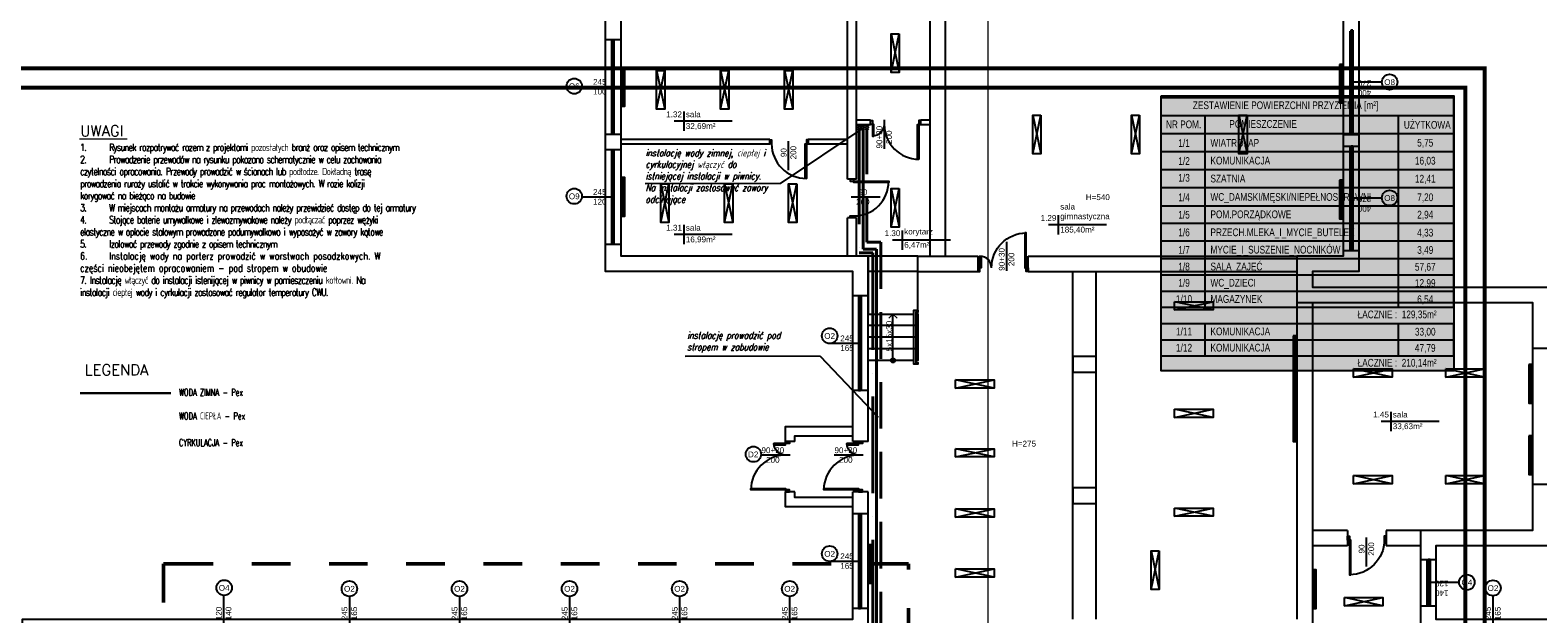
# Model space of a CAD drawing. Header units: millimetres. Extents: x 3698380 to 4312681, y 939872 to 1104488.
# Tile 17 of 93: x 3848815 to 3887852, y 1054070 to 1069180. Entities that reach past the tile are written whole.
import ezdxf
from ezdxf.enums import TextEntityAlignment as Align
from ezdxf.lldxf.tags import DXFTag

# ---------------------------------------------------------------- set-up
doc = ezdxf.new("R2010")
doc.units = ezdxf.units.MM
doc.header["$LTSCALE"] = 10
doc.set_wipeout_variables(frame=1)
for name, pattern in [('1', [2, 1, -1]), ('ACAD_ISO03W100', [30, 12, -18]), ('H2OCW', [0]), ('H2OCYR', [181.05, 120.7, -60.35]), ('H2OHW', [371.354, 250.4, -60.35, 0.254, -60.35])]:
    doc.linetypes.add(name, pattern=pattern)
for name, color, linetype in [('253.Legenda_wodkan$0$6224-P-DG02$0$P-ANNO-TEXT-POL', 137, 'Continuous'), ('__INST_opisy', 3, 'Continuous'), ('_wytyczne ele', 6, 'Continuous'), ('A_opis', 6, 'Continuous'), ('A_sc_istn', 252, 'Continuous'), ('A_wymiary', 1, 'Continuous'), ('SAN_Piony H2O na rzucie', 8, 'Continuous')]:
    doc.layers.add(name, color=color, linetype=linetype)
for name, color, linetype, lineweight in [('253.Legenda_wodkan$0$_S_opis', 7, 'Continuous', 18), ('HVAC_opis_woda', 4, 'Continuous', 13), ('HVAC_W_zimna', 5, 'Continuous', 30), ('HVAC_woda_ciepla', 1, 'DASHED', 30), ('HVAC_zakres_opracowania', 1, '1', 50), ('SAN_Przewody ciepłej wody H2O na rozwinięciu', 1, 'Continuous', 40), ('SAN_Przewody ciepłej wody H2O na rzucie', 1, 'Continuous', 40), ('SAN_Przewody zimnej wody H2O na rozwinięciu', 5, 'Continuous', 40), ('SAN_Przewody zimnej wody H2O na rzucie', 5, 'Continuous', 40), ('SAN_Źródła wody H2O na rozwinięciu', 7, 'Continuous', 13), ('SAN_Źródła wody H2O na rzucie', 7, 'Continuous', 13)]:
    doc.layers.add(name, color=color, linetype=linetype, lineweight=lineweight)
doc.layers.add('SAN_Przewody cyrkulacji H2O na rozwinięciu', color=7, linetype='Continuous', lineweight=40, true_color=0x800080)
doc.layers.add('SAN_Przewody cyrkulacji H2O na rzucie', color=7, linetype='Continuous', lineweight=40, true_color=0x800080)
doc.styles.add('253.Legenda_wodkan$0$simplex', font='simplex.shx')
doc.styles.add('OPIS1', font='ROMANS.SHX', dxfattribs={"width": 0.8})
doc.styles.add('ROMANS', font='romans.shx', dxfattribs={"width": 0.8, "oblique": 15})
doc.styles.get("Standard").update_dxf_attribs({"font": 'arial.ttf'})
doc.styles.add('Strzałki', font='ic-isocp.shx', dxfattribs={"width": 0.8})
tags = doc.linetypes.add('DASHED', pattern=[19.05, 12.7, -6.35]).pattern_tags.tags
tags[6:7] = [DXFTag(74, 4), DXFTag(75, 0), DXFTag(340, '0'), DXFTag(46, 1.0), DXFTag(50, 0.0), DXFTag(44, 0.0), DXFTag(45, 0.0)]
tags[4:5] = [DXFTag(74, 4), DXFTag(75, 0), DXFTag(340, '0'), DXFTag(46, 1.0), DXFTag(50, 0.0), DXFTag(44, 0.0), DXFTag(45, 0.0)]
doc.linetypes.add('TRACKS', pattern='A,0.15,[130,ltypeshp.shx,S=0.25,R=0,X=0,Y=0],0.15', length=0.3)
doc.linetypes.add('ZIGZAG', pattern='A,0.0001,-0.2,[131,ltypeshp.shx,S=0.2,R=0,X=-0.2,Y=0],-0.4,[131,ltypeshp.shx,S=0.2,R=180,X=0.2,Y=0],-0.2', length=0.8001)

# ---------------------------------------------------------------- blocks, each defined once
blk = doc.blocks.new('*U338')
at = {"color": 252}
blk.add_lwpolyline([(75, 0), (0, 0)], dxfattribs=at)
for tag, p in [('S', (30, 5)), ('H', (30, -20))]:
    blk.add_attdef(tag, text='', height=15, dxfattribs=at).set_placement(p, align=Align.CENTER)
blk = doc.blocks.new('*U259')
at = {"color": 252}
blk.add_lwpolyline([(75, 0), (0, 0)], dxfattribs=at)
for tag, p in [('H', (30, 20)), ('S', (30, -5))]:
    blk.add_attdef(tag, text='', height=15, rotation=180, dxfattribs=at).set_placement(p, align=Align.CENTER)
blk = doc.blocks.new('*U462')
at = {"color": 252}
for p, q in [((-95, 20), (-100, 20)), ((-100, 15), (-97.5, 15)), ((-97.5, 15), (-97.5, 17.5)), ((-97.5, 17.5), (-95, 17.5)), ((-92.5, 17.5), (-97.5, 17.5)), ((-97.5, 17.5), (-97.5, 12.5)), ((-97.5, 12.5), (-92.5, 12.5)), ((-95, 17.5), (-95, 20)), ((140, 20), (-95, 20)), ((-92.5, 12.5), (-92.5, 17.5)), ((137.5, 17.5), (-92.5, 17.5)), ((-92.5, 15), (137.5, 15)), ((-92.5, 12.5), (137.5, 12.5)), ((-92.5, 12.5), (137.5, 12.5)), ((142.5, 17.5), (137.5, 17.5)), ((137.5, 17.5), (137.5, 12.5)), ((137.5, 12.5), (142.5, 12.5)), ((145, 20), (140, 20)), ((140, 20), (140, 17.5)), ((140, 17.5), (142.5, 17.5)), ((142.5, 17.5), (142.5, 15)), ((142.5, 12.5), (142.5, 17.5)), ((142.5, 15), (145, 15))]:
    blk.add_line(p, q, dxfattribs=at)
for points in [[(-100, 20), (-100, 15), (-97.5, 15)], [(145, 20), (145, 15), (142.5, 15)]]:
    blk.add_lwpolyline(points, dxfattribs=at)
blk = doc.blocks.new('*U465')
at = {"color": 252}
for p, q in [((-107.5, 20), (-112.5, 20)), ((-112.5, 15), (-110, 15)), ((-110, 15), (-110, 17.5)), ((-110, 17.5), (-107.5, 17.5)), ((-105, 17.5), (-110, 17.5)), ((-110, 17.5), (-110, 12.5)), ((-110, 12.5), (-105, 12.5)), ((-107.5, 17.5), (-107.5, 20)), ((152.5, 20), (-107.5, 20)), ((-105, 12.5), (-105, 17.5)), ((150, 17.5), (-105, 17.5)), ((-105, 15), (150, 15)), ((-105, 12.5), (150, 12.5)), ((-105, 12.5), (150, 12.5)), ((155, 17.5), (150, 17.5)), ((150, 17.5), (150, 12.5)), ((150, 12.5), (155, 12.5)), ((157.5, 20), (152.5, 20)), ((152.5, 20), (152.5, 17.5)), ((152.5, 17.5), (155, 17.5)), ((155, 17.5), (155, 15)), ((155, 12.5), (155, 17.5)), ((155, 15), (157.5, 15))]:
    blk.add_line(p, q, dxfattribs=at)
for points in [[(-112.5, 20), (-112.5, 15), (-110, 15)], [(157.5, 20), (157.5, 15), (155, 15)]]:
    blk.add_lwpolyline(points, dxfattribs=at)
blk = doc.blocks.new('*U200')
for points in [[(-60, 114), (-60, -14), (90, -14), (90, 114)], [(90, 114), (210, 114), (210, -14), (90, -14)]]:
    blk.add_lwpolyline(points, close=True)
blk.add_wipeout([(80, 114), (85, 114), (85, 109), (215, 109), (215, 114), (220, 114), (220, 104), (80, 104)])
blk.add_lwpolyline([(80, 114), (85, 114), (85, 109), (215, 109), (215, 114), (220, 114), (220, 104), (80, 104)], close=True)
blk = doc.blocks.new('*U197')
h = blk.add_hatch(color=256)
h.dxf.hatch_style = 1
h.paths.add_polyline_path([(5.6, 0, 1), (-5.6, 0, 1)])
at = {"linetype": 'ACAD_ISO03W100', "lineweight": 15}
for q in [(-109, 10.6), (-109, -10.6)]:
    blk.add_line((-119.6, 0), q, dxfattribs=at)
blk.add_line((-5.6, 0), (-119.6, 0))
at = {"ltscale": 100}
blk.add_circle((0, 0), 5.61, dxfattribs=at)
blk.add_attdef('OPIS_SCHODÓW', text='', height=15, rotation=180).set_placement((-63.1, -10), align=Align.MIDDLE_CENTER)
blk = doc.blocks.new('*U196')
blk.add_arc((0, 0), 900, 0, 90)
blk.add_wipeout([(0, 900), (35, 900), (35, 0), (0, 0)])
blk.add_wipeout([(0, 900), (35, 900), (35, 0), (0, 0)])
blk.add_wipeout([(0, 900), (35, 900), (35, 0), (0, 0)])
for points in [[(35, 900), (35, 0), (0, 0), (0, 900)], [(-50, -100), (0, -100), (0, 0), (-50, 0)]]:
    blk.add_lwpolyline(points, close=True)
blk = doc.blocks.new('*U192')
blk.add_arc((0, 0), 300, 0, 90)
blk.add_wipeout([(0, 300), (35, 300), (35, 0), (0, 0)])
blk.add_wipeout([(0, 300), (35, 300), (35, 0), (0, 0)])
blk.add_wipeout([(0, 300), (35, 300), (35, 0), (0, 0)])
for points in [[(-50, -100), (0, -100), (0, 0), (-50, 0)], [(35, 300), (35, 0), (0, 0), (0, 300)]]:
    blk.add_lwpolyline(points, close=True)
blk = doc.blocks.new('*U460')
at = {"color": 252}
for p, q in [((-32.5, 20), (-37.5, 20)), ((-37.5, 15), (-35, 15)), ((-35, 15), (-35, 17.5)), ((-35, 17.5), (-32.5, 17.5)), ((-30, 17.5), (-35, 17.5)), ((-35, 17.5), (-35, 12.5)), ((-35, 12.5), (-30, 12.5)), ((-32.5, 17.5), (-32.5, 20)), ((77.5, 20), (-32.5, 20)), ((-30, 12.5), (-30, 17.5)), ((75, 17.5), (-30, 17.5)), ((-30, 15), (75, 15)), ((-30, 12.5), (75, 12.5)), ((-30, 12.5), (75, 12.5)), ((80, 17.5), (75, 17.5)), ((75, 17.5), (75, 12.5)), ((75, 12.5), (80, 12.5)), ((82.5, 20), (77.5, 20)), ((77.5, 20), (77.5, 17.5)), ((77.5, 17.5), (80, 17.5)), ((80, 17.5), (80, 15)), ((80, 12.5), (80, 17.5)), ((80, 15), (82.5, 15))]:
    blk.add_line(p, q, dxfattribs=at)
for points in [[(-37.5, 20), (-37.5, 15), (-35, 15)], [(82.5, 20), (82.5, 15), (80, 15)]]:
    blk.add_lwpolyline(points, dxfattribs=at)
blk = doc.blocks.new('*U469')
at = {"color": 252}
for points in [[(35, 900), (35, 0), (0, 0), (0, 900)], [(-50, -100), (0, -100), (0, 0), (-50, 0)], [(950, 0), (950, -100), (900, -100), (900, 0)]]:
    blk.add_lwpolyline(points, close=True, dxfattribs=at)
blk.add_arc((0, 0), 900, 0, 90, dxfattribs=at)
blk = doc.blocks.new('d')
at = {"layer": 'A_sc_istn', "color": 252}
for points in [[(3744014.74, 798327.02), (3744014.74, 802727.02), (3737614.74, 802727.02), (3737614.74, 821527.02), (3744414.74, 821527.02)], [(3745714.74, 821527.02), (3757114.74, 821527.02), (3757114.74, 802727.02), (3755914.74, 802727.02), (3755914.74, 802327.02), (3762014.74, 802327.02), (3762014.74, 795627.02), (3759114.74, 795627.02), (3759114.74, 793727.02), (3776514.74, 793727.02), (3776514.74, 786472.02)], [(3744414.74, 798327.02), (3744414.74, 803127.02), (3738014.74, 803127.02), (3738014.74, 821127.02), (3744414.74, 821127.02)], [(3745714.74, 821127.02), (3756714.74, 821127.02), (3756714.74, 803127.02), (3755514.74, 803127.02), (3755514.74, 801927.02), (3761614.74, 801927.02), (3761614.74, 796027.02), (3758714.74, 796027.02), (3758714.74, 793327.02), (3776114.74, 793327.02), (3776114.74, 786472.02)], [(3746014.74, 803127.02), (3746014.74, 818675.46)], [(3746414.74, 803127.02), (3746414.74, 818675.46)], [(3743874.74, 805117.27), (3743874.74, 812635.4)], [(3744114.74, 805117.27), (3744114.74, 812635.4)], [(3745007.45, 808877.71), (3745219.58, 807877.71)], [(3745007.45, 807877.71), (3745219.58, 808877.71)], [(3737614.74, 808737.02), (3738014.74, 808737.02)], [(3738934.39, 807928.56), (3739146.53, 806928.56)], [(3738934.39, 806928.56), (3739146.53, 807928.56)], [(3740590.59, 807928.56), (3740802.72, 806928.56)], [(3740590.59, 806928.56), (3740802.72, 807928.56)], [(3742246.78, 807928.56), (3742458.92, 806928.56)], [(3742246.78, 806928.56), (3742458.92, 807928.56)], [(3740891.72, 806620.36), (3739391.72, 806620.36)], [(3739641.72, 806870.36), (3739641.72, 806370.36)], [(3744114.74, 806656.16), (3744477.54, 806656.16)], [(3744114.74, 806536.16), (3744477.54, 806536.16)], [(3745777.54, 806656.16), (3746014.74, 806656.16)], [(3745777.54, 806536.16), (3746014.74, 806536.16)], [(3748674.26, 806772.57), (3748886.39, 805772.57)], [(3748674.26, 805772.57), (3748886.39, 806772.57)], [(3751230.46, 806772.57), (3751442.59, 805772.57)], [(3751230.46, 805772.57), (3751442.59, 806772.57)], [(3754013.41, 806772.57), (3754225.54, 805772.57)], [(3754013.41, 805772.57), (3754225.54, 806772.57)], [(3737614.74, 806287.02), (3738014.74, 806287.02)], [(3741862.78, 806147.02), (3738014.74, 806147.02)], [(3741862.78, 806147.02), (3741862.78, 806027.02)], [(3743874.74, 806147.02), (3742862.78, 806147.02)], [(3742862.78, 806147.02), (3742862.78, 806027.02)], [(3756714.74, 806277.02), (3757114.74, 806277.02)], [(3737614.74, 805887.02), (3738014.74, 805887.02)], [(3741862.78, 806027.02), (3738014.74, 806027.02)], [(3743874.74, 806027.02), (3742862.78, 806027.02)], [(3756714.74, 805977.02), (3757114.74, 805977.02)], [(3739040.46, 804999.39), (3739252.59, 803999.39)], [(3739040.46, 803999.39), (3739252.59, 804999.39)], [(3740696.66, 804999.39), (3740908.79, 803999.39)], [(3740696.66, 803999.39), (3740908.79, 804999.39)], [(3742352.85, 804999.39), (3742564.98, 803999.39)], [(3742352.85, 803999.39), (3742564.98, 804999.39)], [(3744114.74, 805117.27), (3743874.74, 805117.27)], [(3745007.45, 804877.71), (3745219.58, 803877.71)], [(3745007.45, 803877.71), (3745219.58, 804877.71)], [(3749336.31, 804188.11), (3749336.31, 803688.11)], [(3739641.72, 803935.21), (3739641.72, 803435.21)], [(3743874.74, 803127.02), (3743874.74, 804117.27)], [(3744114.74, 804117.27), (3743874.74, 804117.27)], [(3744114.74, 803127.02), (3744114.74, 804117.27)], [(3750586.31, 803938.11), (3749086.31, 803938.11)], [(3737614.74, 803437.02), (3738014.74, 803437.02)], [(3740891.72, 803685.21), (3739391.72, 803685.21)], [(3746546.34, 803543.23), (3745046.34, 803543.23)], [(3745694.74, 803127.02), (3747257.79, 803127.02)], [(3748557.79, 803127.02), (3755514.74, 803127.02)], [(3756714.74, 803277.02), (3757114.74, 803277.02)], [(3745694.74, 802727.02), (3747257.79, 802727.02)], [(3748557.79, 802727.02), (3755514.74, 802727.02)], [(3749714.74, 793727.02), (3749714.74, 802727.02)], [(3750314.74, 793727.02), (3750314.74, 802727.02)], [(3744414.74, 802097.57), (3744014.74, 802097.57)], [(3752348.8, 801732.99), (3753348.8, 801945.12)], [(3753348.8, 801732.99), (3752348.8, 801945.12)], [(3755514.74, 801927.02), (3755514.74, 793727.02)], [(3755914.74, 801927.02), (3755914.74, 793327.02)], [(3761614.74, 800742.02), (3762014.74, 800742.02)], [(3746676.94, 799712.15), (3747676.94, 799924.28)], [(3747676.94, 799712.15), (3746676.94, 799924.28)], [(3756980.74, 799996.82), (3757980.74, 800208.95)], [(3757980.74, 799996.82), (3756980.74, 800208.95)], [(3759368.7, 799996.82), (3760368.7, 800208.95)], [(3760368.7, 799996.82), (3759368.7, 800208.95)], [(3744414.74, 799647.57), (3744014.74, 799647.57)], [(3752348.8, 798950.03), (3753348.8, 799162.17)], [(3753348.8, 798950.03), (3752348.8, 799162.17)], [(3757946.54, 799098.67), (3757946.54, 798598.67)], [(3742274.74, 798327.02), (3742274.74, 798717.02), (3744014.74, 798717.02)], [(3759196.54, 798848.67), (3757696.54, 798848.67)], [(3742514.74, 798327.02), (3742274.74, 798327.02)], [(3742514.74, 798327.02), (3742514.74, 798477.02), (3744014.74, 798477.02)], [(3744414.74, 798327.02), (3744014.74, 798327.02)], [(3746676.94, 797929.19), (3747676.94, 798141.33)], [(3747676.94, 797929.19), (3746676.94, 798141.33)], [(3756980.74, 797232.39), (3757980.74, 797444.53)], [(3757980.74, 797232.39), (3756980.74, 797444.53)], [(3759368.7, 797232.39), (3760368.7, 797444.53)], [(3760368.7, 797232.39), (3759368.7, 797444.53)], [(3761614.81, 797222.02), (3762014.81, 797222.02)], [(3722514.74, 788607.02), (3722514.74, 793727.02), (3744014.74, 793727.02), (3744014.74, 797027.02)], [(3722914.74, 788607.02), (3722914.74, 793327.02), (3744414.74, 793327.02), (3744414.74, 797027.02)], [(3744014.74, 796637.02), (3742274.74, 796637.02), (3742274.74, 797027.02)], [(3742514.74, 797027.02), (3742274.74, 797027.02)], [(3744014.74, 796877.02), (3742514.74, 796877.02), (3742514.74, 797027.02)], [(3744414.74, 797027.02), (3744014.74, 797027.02)], [(3744414.74, 796457.57), (3744014.74, 796457.57)], [(3746676.94, 796373), (3747676.94, 796585.13)], [(3747676.94, 796373), (3746676.94, 796585.13)], [(3752348.8, 796393.84), (3753348.8, 796605.97)], [(3753348.8, 796393.84), (3752348.8, 796605.97)], [(3756825.7, 796027.02), (3755914.74, 796027.02)], [(3756825.7, 796027.02), (3756825.7, 795627.02)], [(3758714.74, 796027.02), (3757825.7, 796027.02)], [(3757825.7, 796027.02), (3757825.7, 795627.02)], [(3756825.7, 795627.02), (3755914.74, 795627.02)], [(3758714.74, 795627.02), (3757825.7, 795627.02)], [(3751739.49, 795495.75), (3751951.62, 794495.75)], [(3751739.49, 794495.75), (3751951.62, 795495.75)], [(3758714.74, 795277.02), (3759114.74, 795277.02)], [(3746676.94, 794816.8), (3747676.94, 795028.93)], [(3747676.94, 794816.8), (3746676.94, 795028.93)], [(3756743, 794078.29), (3757743, 794290.42)], [(3757743, 794078.29), (3756743, 794290.42)], [(3758714.74, 794077.02), (3759114.74, 794077.02)], [(3744414.74, 794007.57), (3744014.74, 794007.57)]]:
    blk.add_lwpolyline(points, dxfattribs=at)
for points in [[(3745219.58, 808877.71), (3745219.58, 807877.71), (3745007.45, 807877.71), (3745007.45, 808877.71)], [(3756614.74, 808091.16), (3756614.74, 807091.16), (3756714.74, 807091.16), (3756714.74, 808091.16)], [(3738014.74, 808012.02), (3738014.74, 807012.02), (3738114.74, 807012.02), (3738114.74, 808012.02)], [(3739146.53, 807928.56), (3739146.53, 806928.56), (3738934.39, 806928.56), (3738934.39, 807928.56)], [(3740802.72, 807928.56), (3740802.72, 806928.56), (3740590.59, 806928.56), (3740590.59, 807928.56)], [(3742458.92, 807928.56), (3742458.92, 806928.56), (3742246.78, 806928.56), (3742246.78, 807928.56)], [(3748886.39, 806772.57), (3748886.39, 805772.57), (3748674.26, 805772.57), (3748674.26, 806772.57)], [(3751442.59, 806772.57), (3751442.59, 805772.57), (3751230.46, 805772.57), (3751230.46, 806772.57)], [(3754225.54, 806772.57), (3754225.54, 805772.57), (3754013.41, 805772.57), (3754013.41, 806772.57)], [(3738014.74, 805162.02), (3738014.74, 804162.02), (3738114.74, 804162.02), (3738114.74, 805162.02)], [(3739252.59, 804999.39), (3739252.59, 803999.39), (3739040.46, 803999.39), (3739040.46, 804999.39)], [(3740908.79, 804999.39), (3740908.79, 803999.39), (3740696.66, 803999.39), (3740696.66, 804999.39)], [(3742564.98, 804999.39), (3742564.98, 803999.39), (3742352.85, 803999.39), (3742352.85, 804999.39)], [(3756614.74, 805091.16), (3756614.74, 804091.16), (3756714.74, 804091.16), (3756714.74, 805091.16)], [(3745219.58, 804877.71), (3745219.58, 803877.71), (3745007.45, 803877.71), (3745007.45, 804877.71)], [(3752348.8, 801945.12), (3753348.8, 801945.12), (3753348.8, 801732.99), (3752348.8, 801732.99)], [(3755414.74, 801061.95), (3755414.74, 798327.21), (3755514.74, 798327.21), (3755514.74, 801061.95)], [(3749714.74, 800127.02), (3750314.74, 800127.02), (3750314.74, 800527.02), (3749714.74, 800527.02)], [(3761514.74, 800323.39), (3761514.74, 799323.39), (3761614.74, 799323.39), (3761614.74, 800323.39)], [(3746676.94, 799924.28), (3747676.94, 799924.28), (3747676.94, 799712.15), (3746676.94, 799712.15)], [(3756980.74, 800208.95), (3757980.74, 800208.95), (3757980.74, 799996.82), (3756980.74, 799996.82)], [(3759368.7, 800208.95), (3760368.7, 800208.95), (3760368.7, 799996.82), (3759368.7, 799996.82)], [(3752348.8, 799162.17), (3753348.8, 799162.17), (3753348.8, 798950.03), (3752348.8, 798950.03)], [(3761514.74, 798475.9), (3761514.74, 797475.9), (3761614.74, 797475.9), (3761614.74, 798475.9)], [(3746676.94, 798141.33), (3747676.94, 798141.33), (3747676.94, 797929.19), (3746676.94, 797929.19)], [(3756980.74, 797444.53), (3757980.74, 797444.53), (3757980.74, 797232.39), (3756980.74, 797232.39)], [(3759368.7, 797444.53), (3760368.7, 797444.53), (3760368.7, 797232.39), (3759368.7, 797232.39)], [(3749714.74, 796727.02), (3750314.74, 796727.02), (3750314.74, 797127.02), (3749714.74, 797127.02)], [(3746676.94, 796585.13), (3747676.94, 796585.13), (3747676.94, 796373), (3746676.94, 796373)], [(3752348.8, 796605.97), (3753348.8, 796605.97), (3753348.8, 796393.84), (3752348.8, 796393.84)], [(3744414.74, 795657.55), (3744414.74, 794657.55), (3744514.74, 794657.55), (3744514.74, 795657.55)], [(3751951.62, 795495.75), (3751951.62, 794495.75), (3751739.49, 794495.75), (3751739.49, 795495.75)], [(3746676.94, 795028.93), (3747676.94, 795028.93), (3747676.94, 794816.8), (3746676.94, 794816.8)], [(3755914.74, 795008.06), (3755914.74, 794008.06), (3756014.74, 794008.06), (3756014.74, 795008.06)], [(3756743, 794290.42), (3757743, 794290.42), (3757743, 794078.29), (3756743, 794078.29)]]:
    blk.add_lwpolyline(points, close=True, dxfattribs=at)
at = {"layer": 'A_sc_istn', "color": 252, "linetype": 'ZIGZAG', "ltscale": 20}
for points in [[(3756664.74, 808091.16), (3756664.74, 807091.16)], [(3756664.74, 805091.16), (3756664.74, 804091.16)], [(3755464.74, 801061.95), (3755464.74, 798327.21)]]:
    blk.add_lwpolyline(points, dxfattribs=at)
at = {"layer": 'A_sc_istn', "color": 252, "linetype": 'TRACKS', "ltscale": 20}
for points in [[(3738064.74, 808012.02), (3738064.74, 807012.02)], [(3738064.74, 805162.02), (3738064.74, 804162.02)], [(3761564.74, 800323.39), (3761564.74, 799323.39)], [(3761564.74, 798475.9), (3761564.74, 797475.9)], [(3744464.74, 795657.55), (3744464.74, 794657.55)], [(3755964.74, 795008.06), (3755964.74, 794008.06)]]:
    blk.add_lwpolyline(points, dxfattribs=at)
at = {"layer": 'A_sc_istn', "color": 252}
for centre in [(3736803.02, 807527.86), (3757914.59, 807633.69), (3736803.02, 804677.86), (3757914.59, 804633.69), (3743416.02, 801063.64), (3743416.02, 795423.64), (3759914.65, 794683.69), (3727738.6, 794542.97), (3730981.05, 794518.12), (3733831.05, 794518.12), (3736681.05, 794518.12), (3739531.05, 794518.12), (3742381.05, 794518.12), (3760591.05, 794535.86)]:
    blk.add_circle(centre, 200, dxfattribs=at)
at = {"layer": 'A_sc_istn', "color": 252, "yscale": 10, "zscale": 10}
for name, p, xscale, rotation in [('*U465', (3756764.71, 807402.02), -10, 270), ('*U462', (3737964.71, 807287.02), 10, 90), ('*U462', (3737964.71, 804437.02), 10, 90), ('*U465', (3756764.71, 804402.02), -10, 270), ('*U462', (3744364.71, 800647.57), 10, 90), ('*U462', (3744364.71, 795007.57), 10, 90), ('*U460', (3758764.77, 794452.02), -10, 270)]:
    blk.add_blockref(name, p, dxfattribs=dict(at, xscale=xscale, rotation=rotation))
at = {"layer": 'A_sc_istn', "color": 252, "linetype": 'ACAD_ISO03W100', "xscale": 10, "yscale": 10, "zscale": 10}
for name, p, rotation, values in [('*U259', (3737764.72, 807512.02), 180, {'S': '245', 'H': '100'}), ('*U259', (3742350.78, 806106.69), 270, {'S': '90', 'H': '200'}), ('*U259', (3737764.72, 804662.02), 180, {'S': '245', 'H': '120'}), ('*U259', (3744164.72, 800872.57), 180, {'S': '245', 'H': '165'}), ('*U259', (3757313.7, 795846.69), 270, {'S': '90', 'H': '200'}), ('*U259', (3744164.72, 795232.57), 180, {'S': '245', 'H': '165'}), ('*U338', (3730979.74, 793577.05), 90, {'S': '245', 'H': '165'}), ('*U338', (3733829.74, 793577.05), 90, {'S': '245', 'H': '165'}), ('*U338', (3736679.74, 793577.05), 90, {'S': '245', 'H': '165'}), ('*U338', (3739529.74, 793577.05), 90, {'S': '245', 'H': '165'}), ('*U338', (3742379.74, 793577.05), 90, {'S': '245', 'H': '165'})]:
    blk.add_blockref(name, p, dxfattribs=dict(at, rotation=rotation)).add_auto_attribs(values)
at = {"layer": 'A_sc_istn', "color": 252, "linetype": 'ACAD_ISO03W100'}
ref = blk.add_blockref('*U259', (3756964.7, 807627.02), dxfattribs=dict(at, xscale=-10, yscale=10, zscale=10, rotation=180))
ref.add_attrib('S', '270', dxfattribs={"layer": '0', "color": 252, "height": 150, "rotation": 180}).set_placement((3757264.7, 807677.02), align=Align.CENTER)
ref.add_attrib('H', '400', dxfattribs={"layer": '0', "color": 252, "height": 150, "rotation": 180}).set_placement((3757264.7, 807427.02), align=Align.CENTER)
at = {"layer": 'A_sc_istn', "color": 252}
for p, rotation in [((3742812.78, 806037.02), 180), ((3744044.74, 805067.27), 270)]:
    blk.add_blockref('*U469', p, dxfattribs=dict(at, rotation=rotation))
at = {"layer": 'A_sc_istn', "color": 252, "linetype": 'ACAD_ISO03W100', "xscale": 10, "yscale": 10, "zscale": 10}
blk.add_blockref('*U338', (3743975.08, 804655.98), dxfattribs=at).add_auto_attribs({'S': '90', 'H': '200'})
at = {"layer": 'A_sc_istn', "color": 252, "linetype": 'ACAD_ISO03W100'}
ref = blk.add_blockref('*U259', (3756964.7, 804627.02), dxfattribs=dict(at, xscale=-10, yscale=10, zscale=10, rotation=180))
ref.add_attrib('S', '270', dxfattribs={"layer": '0', "color": 252, "height": 150, "rotation": 180}).set_placement((3757264.7, 804677.02), align=Align.CENTER)
ref.add_attrib('H', '400', dxfattribs={"layer": '0', "color": 252, "height": 150, "rotation": 180}).set_placement((3757264.7, 804427.02), align=Align.CENTER)
at = {"layer": 'A_sc_istn', "color": 252, "xscale": -1, "rotation": 180}
blk.add_blockref('*U469', (3756875.7, 795777.02), dxfattribs=at)
at = {"layer": 'A_sc_istn', "color": 252, "linetype": 'ACAD_ISO03W100'}
ref = blk.add_blockref('*U259', (3758964.77, 794677.02), dxfattribs=dict(at, xscale=-10, yscale=10, zscale=10, rotation=180))
ref.add_attrib('S', '120', dxfattribs={"layer": '0', "color": 252, "height": 150, "rotation": 180}).set_placement((3759264.77, 794727.02), align=Align.CENTER)
ref.add_attrib('H', '140', dxfattribs={"layer": '0', "color": 252, "height": 150, "rotation": 180}).set_placement((3759264.77, 794477.02), align=Align.CENTER)
ref = blk.add_blockref('*U259', (3727724.74, 793577.05), dxfattribs=dict(at, xscale=-10, yscale=10, zscale=10, rotation=270))
ref.add_attrib('S', '120', dxfattribs={"layer": '0', "color": 252, "height": 150, "rotation": 90}).set_placement((3727674.74, 793877.05), align=Align.CENTER)
ref.add_attrib('H', '140', dxfattribs={"layer": '0', "color": 252, "height": 150, "rotation": 90}).set_placement((3727924.74, 793877.05), align=Align.CENTER)
ref = blk.add_blockref('*U259', (3760589.74, 793577.05), dxfattribs=dict(at, xscale=-10, yscale=10, zscale=10, rotation=269.9999999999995))
ref.add_attrib('S', '245', dxfattribs={"layer": '0', "color": 252, "height": 150, "rotation": 90}).set_placement((3760539.74, 793877.05), align=Align.CENTER)
ref.add_attrib('H', '165', dxfattribs={"layer": '0', "color": 252, "height": 150, "rotation": 90}).set_placement((3760789.74, 793877.05), align=Align.CENTER)
at = {"layer": 'A_sc_istn', "color": 252}
for s, width, insert, char_height, attachment_point in [('{\\H0.5x;O8}', 232.5953, (3757774.88, 807553.72), 300, 7), ('{\\H0.5x;O6}', 232.5953, (3736663.31, 807447.9), 300, 7), ('{\\H0.5x;1.32}', 232.5953, (3739591.72, 806720.36), 300, 9), ('{\\H0.5x;32,69m²}', 232.5953, (3739691.72, 806570.36), 300, 1), ('{\\H0.5x;sala }', 232.5953, (3739691.72, 806720.36), 300, 7), ('{\\H0.5x;O9}', 232.5953, (3736663.31, 804597.9), 300, 7), ('H=540', 129.7048, (3750359.53, 804651.55), 150, 5), ('{\\H0.5x;O8}', 232.5953, (3757774.88, 804553.72), 300, 7), ('{\\H0.5x;1.29}', 232.5953, (3749286.31, 804038.11), 300, 9), ('{\\H0.5x;sala gimnastyczna}', 232.5953, (3749386.31, 804038.11), 300, 7), ('{\\H0.5x;1.31}', 232.5953, (3739591.72, 803785.21), 300, 9), ('{\\H0.5x;sala }', 232.5953, (3739691.72, 803785.21), 300, 7), ('{\\H0.5x;1.30}', 232.5953, (3745246.34, 803643.23), 300, 9), ('{\\H0.5x;korytarz}', 232.5953, (3745346.34, 803643.23), 300, 7), ('{\\H0.5x;185,40m²}', 232.5953, (3749386.31, 803888.11), 300, 1), ('{\\H0.5x;16,99m²}', 232.5953, (3739691.72, 803635.21), 300, 1), ('{\\H0.5x;O2}', 232.5953, (3743276.31, 800983.67), 300, 7), ('{\\H0.5x;1.45}', 232.5953, (3757896.54, 798948.67), 300, 9), ('{\\H0.5x;sala}', 232.5953, (3757996.54, 798948.67), 300, 7), ('{\\H0.5x;33,63m²}', 232.5953, (3757996.54, 798798.67), 300, 1), ('H=275', 129.7048, (3748448.53, 798271.04), 150, 5), ('{\\H0.5x;O2}', 232.5953, (3743276.31, 795343.67), 300, 7), ('{\\H0.5x;O4}', 232.5953, (3727598.89, 794463.01), 300, 7), ('{\\H0.5x;O2}', 232.5953, (3730841.34, 794438.15), 300, 7), ('{\\H0.5x;O2}', 232.5953, (3733691.34, 794438.15), 300, 7), ('{\\H0.5x;O2}', 232.5953, (3736541.34, 794438.15), 300, 7), ('{\\H0.5x;O2}', 232.5953, (3739391.34, 794438.15), 300, 7), ('{\\H0.5x;O2}', 232.5953, (3742241.34, 794438.15), 300, 7), ('{\\H0.5x;O4}', 232.5953, (3759774.95, 794603.72), 300, 7), ('{\\H0.5x;O2}', 232.5953, (3760451.34, 794455.9), 300, 7)]:
    blk.add_mtext_dynamic_manual_height_columns(s, width=width, gutter_width=12.5, heights=[0], dxfattribs=dict(at, insert=insert, char_height=char_height, attachment_point=attachment_point))
for p, rotation in [((3745727.54, 806536.16), 180), ((3742274.74, 797077.02), 89.99999999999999), ((3744164.74, 797077.02), 89.99999999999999)]:
    blk.add_blockref('*U196', p, dxfattribs=dict(at, rotation=rotation))
at = {"layer": 'A_sc_istn', "color": 252, "xscale": -1}
blk.add_blockref('*U196', (3748507.79, 802827.02), dxfattribs=at)
at = {"layer": 'A_sc_istn', "color": 252, "xscale": 10, "yscale": 10, "zscale": 10, "rotation": 270}
blk.add_blockref('*U200', (3744554.74, 802527.02), dxfattribs=at)
at = {"layer": 'A_sc_istn', "color": 252}
for points in [[(3745777.54, 806536.16), (3745777.54, 806656.16)], [(3745296.34, 803793.23), (3745296.34, 803293.23)], [(3745694.74, 802727.02), (3745694.74, 803127.02)], [(3748557.79, 802727.02), (3748557.79, 803127.02)], [(3745694.74, 802727.02), (3744414.74, 802727.02)], [(3745694.74, 801327.02), (3744414.74, 801327.02)], [(3745694.74, 801027.02), (3744414.74, 801027.02)], [(3745694.74, 800727.02), (3744414.74, 800727.02)]]:
    blk.add_lwpolyline(points, dxfattribs=at)
blk.add_circle((3741441.7, 797998.9), 200, dxfattribs=at)
at = {"layer": 'A_sc_istn', "color": 252, "xscale": -1}
for p, rotation in [((3744527.54, 806536.16), 180), ((3742274.74, 798277.02), 90), ((3744164.74, 798277.02), 90)]:
    blk.add_blockref('*U192', p, dxfattribs=dict(at, rotation=rotation))
at = {"layer": 'A_sc_istn', "color": 252}
blk.add_blockref('*U192', (3747307.79, 802827.02), dxfattribs=at)
at = {"layer": 'A_sc_istn', "color": 252, "xscale": 10, "yscale": 10, "zscale": 10, "rotation": 270}
blk.add_blockref('*U197', (3745054.74, 800427.02), dxfattribs=at).add_auto_attribs({'OPIS_SCHODÓW': '5x15x30'})
at = {"layer": 'A_sc_istn', "color": 252, "char_height": 300}
for s, insert, attachment_point in [('{\\H0.5x;6,47m²}', (3745346.34, 803493.23), 1), ('{\\H0.5x;D2}', (3741301.99, 797918.93), 7)]:
    blk.add_mtext_dynamic_manual_height_columns(s, width=232.5953, gutter_width=12.5, heights=[0], dxfattribs=dict(at, insert=insert, attachment_point=attachment_point))
at = {"color": 252, "lineweight": 9}
blk.add_line((3747510.58, 823353.19), (3747510.58, 775173.19), dxfattribs=at)
at = {"layer": 'A_sc_istn', "color": 252}
for points in [[(3744477.54, 806536.16), (3744477.54, 806656.16)], [(3747257.79, 802727.02), (3747257.79, 803127.02)]]:
    blk.add_lwpolyline(points, dxfattribs=at)
at = {"layer": 'A_sc_istn', "color": 252, "xscale": 10, "yscale": 10, "zscale": 10, "rotation": 90}
for p in [(3744827.54, 805906.16), (3747995.66, 802742.98)]:
    blk.add_blockref('*U338', p, dxfattribs=at).add_auto_attribs({'S': '90+30', 'H': '200'})
at = {"layer": 'A_sc_istn', "color": 252, "xscale": 10, "yscale": 10, "zscale": 10}
for p in [(3741644.74, 797977.02), (3743534.74, 797977.02)]:
    blk.add_blockref('*U338', p, dxfattribs=at).add_auto_attribs({'S': '90+30', 'H': '200'})
blk = doc.blocks.new('ZW')
at = {"layer": 'SAN_Przewody zimnej wody H2O na rozwinięciu', "lineweight": 13, "true_color": 0x000000}
for p, q in [((-30, 0), (-60, 0)), ((-20, 20), (-50, 50)), ((0, 30), (0, 70)), ((50, 50), (20, 20)), ((60, 0), (30, 0)), ((-20, -20), (-50, -50)), ((0, -70), (0, -30)), ((50, -50), (20, -20))]:
    blk.add_line(p, q, dxfattribs=at)
blk.add_circle((0, 0), 30, dxfattribs=at)
blk = doc.blocks.new('CW')
at = {"layer": 'SAN_Przewody ciepłej wody H2O na rozwinięciu', "lineweight": 13, "true_color": 0x000000}
for p, q in [((-30, 0), (-60, 0)), ((-20, 20), (-50, 50)), ((0, 30), (0, 70)), ((50, 50), (20, 20)), ((60, 0), (30, 0)), ((-20, -20), (-50, -50)), ((0, -70), (0, -30)), ((50, -50), (20, -20))]:
    blk.add_line(p, q, dxfattribs=at)
blk.add_circle((0, 0), 30, dxfattribs=at)
blk = doc.blocks.new('CYR')
at = {"layer": 'SAN_Przewody cyrkulacji H2O na rozwinięciu', "lineweight": 13, "true_color": 0x000000}
for p, q in [((-30, 0), (-60, 0)), ((-20, 20), (-50, 50)), ((0, 30), (0, 70)), ((50, 50), (20, 20)), ((60, 0), (30, 0)), ((-20, -20), (-50, -50)), ((0, -70), (0, -30)), ((50, -50), (20, -20))]:
    blk.add_line(p, q, dxfattribs=at)
blk.add_circle((0, 0), 30, dxfattribs=at)
blk = doc.blocks.new('MULTIPIPECONNPOINT')
at = {"layer": 'SAN_Źródła wody H2O na rozwinięciu', "true_color": 0x000000}
for p, q in [((-20, 0), (20, 0)), ((0, 20), (0, -20))]:
    blk.add_line(p, q, dxfattribs=at)
blk = doc.blocks.new('VERTPIPEHOTWATER_H2O_P')
at = {"layer": 'SAN_Przewody ciepłej wody H2O na rzucie', "lineweight": 13, "true_color": 0x000000}
blk.add_circle((0, 0), 30, dxfattribs=at)
blk = doc.blocks.new('VERTPIPECOLDWATER_H2O_P')
at = {"layer": 'SAN_Przewody zimnej wody H2O na rzucie', "lineweight": 13, "true_color": 0x000000}
blk.add_circle((0, 0), 30, dxfattribs=at)
blk = doc.blocks.new('VERTPIPECIRWATER_H2O_P')
at = {"layer": 'SAN_Przewody cyrkulacji H2O na rzucie', "lineweight": 13, "true_color": 0x000000}
blk.add_circle((0, 0), 30, dxfattribs=at)
blk = doc.blocks.new('A$C77EF4F1D')
at = {"layer": 'HVAC_zakres_opracowania', "color": 2, "ltscale": 100}
for p, q in [((-2548, 1835), (-2548, -5052)), ((-2269, 1835), (-2548, 1835)), ((16739, 1835), (-2269, 1835)), ((16739, -14311), (16739, 1835)), ((-2548, -5052), (-1085, -5052)), ((-1085, -5052), (-1085, -14311)), ((-1085, -14311), (16739, -14311))]:
    blk.add_line(p, q, dxfattribs=at)

msp = doc.modelspace()

# ---------------------------------------------------------------- block references
at = {"layer": 'A_wymiary'}
msp.add_blockref('d', (126100, 260203), dxfattribs=at)

# ---------------------------------------------------------------- next in the draw order: hatches: boundary and pattern name
at = {"layer": '__INST_opisy', "ltscale": 2, "true_color": 0xf5f5f5}
h = msp.add_hatch(color=7, dxfattribs=at)
h.dxf.hatch_style = 1
h.paths.add_polyline_path([(3878099, 1067477), (3885676, 1067477), (3885676, 1060361), (3878099, 1060361)])

# ---------------------------------------------------------------- next in the draw order: linework, layer by layer
at = {"layer": '253.Legenda_wodkan$0$_S_opis'}
msp.add_line((3850092, 1066367), (3851324, 1066367), dxfattribs=at)
at = {"layer": '__INST_opisy', "ltscale": 2}
for p, q in [((3868239, 1065206), (3870410, 1066662)), ((3869274, 1060737), (3870773, 1059157))]:
    msp.add_line(p, q, dxfattribs=at)
at = {"layer": '__INST_opisy'}
for p, q in [((3868239, 1065206), (3864737, 1065201)), ((3869274, 1060737), (3865773, 1060732))]:
    msp.add_line(p, q, dxfattribs=at)
at = {"layer": '__INST_opisy', "ltscale": 2, "const_width": 100}
msp.add_lwpolyline([(3844474, 1068191), (3886474, 1068191), (3886474, 1038491), (3844474, 1038491), (3844474, 1068191)], dxfattribs=at)
msp.add_lwpolyline([(3844974, 1067691), (3885974, 1067691), (3885974, 1038991), (3844974, 1038991)], close=True, dxfattribs=at)
at = {"layer": '__INST_opisy', "ltscale": 2}
msp.add_lwpolyline([(3878099, 1067477), (3885676, 1067477), (3885676, 1060361), (3878099, 1060361)], close=True, dxfattribs=at)
at = {"layer": 'A_opis', "color": 3}
for p, q in [((3878099, 1062005), (3878099, 1067438)), ((3878099, 1067438), (3885676, 1067438)), ((3885676, 1062005), (3885676, 1067438)), ((3878099, 1066973), (3885676, 1066973)), ((3879236, 1062005), (3879236, 1066973)), ((3884244, 1062005), (3884244, 1066973)), ((3878099, 1066507), (3885676, 1066507)), ((3878099, 1066042), (3885676, 1066042)), ((3878099, 1065576), (3885676, 1065576)), ((3878099, 1065576), (3885676, 1065576)), ((3878099, 1065111), (3885676, 1065111)), ((3878099, 1064629), (3885676, 1064629)), ((3878099, 1064180), (3885676, 1064180)), ((3878099, 1063730), (3885676, 1063730)), ((3878099, 1063265), (3885676, 1063265)), ((3878099, 1062845), (3885676, 1062845)), ((3878099, 1062425), (3885676, 1062425)), ((3878099, 1062005), (3885676, 1062005)), ((3878099, 1060745), (3878099, 1061585)), ((3878099, 1061585), (3885676, 1061585)), ((3879236, 1060745), (3879236, 1061585)), ((3884244, 1060745), (3884244, 1061585)), ((3885676, 1060745), (3885676, 1061585)), ((3878099, 1061165), (3885676, 1061165)), ((3878099, 1060745), (3885676, 1060745))]:
    msp.add_line(p, q, dxfattribs=at)
at = {"layer": 'HVAC_W_zimna', "extrusion": (0, 1, 0), "elevation": 1059779}
msp.add_lwpolyline([(-3850110, 0), (-3852454, 0)], dxfattribs=at)
at = {"layer": 'HVAC_woda_ciepla', "extrusion": (0, 1, 0), "const_width": 25, "elevation": 1059176}
msp.add_lwpolyline([(-3850110, 0), (-3852454, 0)], dxfattribs=at)
at = {"layer": 'SAN_Przewody ciepłej wody H2O na rzucie', "linetype": 'H2OHW', "true_color": 0x000000}
for p, q in [((3870280, 1066662), (3870280, 1063412)), ((3870280, 1063412), (3870630, 1063412)), ((3870630, 1063412), (3870630, 1051162))]:
    msp.add_line(p, q, dxfattribs=at)
at = {"layer": 'SAN_Przewody cyrkulacji H2O na rzucie', "linetype": 'H2OCYR', "true_color": 0x000000}
for p, q in [((3870480, 1066662), (3870480, 1063692)), ((3870480, 1063692), (3870840, 1063692)), ((3870840, 1063692), (3870840, 1050922))]:
    msp.add_line(p, q, dxfattribs=at)
at = {"layer": 'SAN_Przewody cyrkulacji H2O na rzucie', "linetype": 'H2OCYR', "extrusion": (0, 1, 0), "const_width": 25, "elevation": 1058481}
msp.add_lwpolyline([(-3850110, 0), (-3852454, 0)], dxfattribs=at)
at = {"layer": 'SAN_Przewody zimnej wody H2O na rzucie', "linetype": 'H2OCW', "true_color": 0x000000}
for p, q in [((3870380, 1066662), (3870380, 1063512)), ((3870380, 1063512), (3870730, 1063512)), ((3870730, 1063512), (3870730, 1051062))]:
    msp.add_line(p, q, dxfattribs=at)

# ---------------------------------------------------------------- next in the draw order: block references
at = {"layer": '_wytyczne ele', "color": 2, "ltscale": 2}
msp.add_blockref('A$C77EF4F1D', (3854815, 1053530), dxfattribs=at)
at = {"layer": 'SAN_Piony H2O na rzucie', "true_color": 0x000000}
for name, p in [('VERTPIPEHOTWATER_H2O_P', (3870280, 1066662)), ('VERTPIPECOLDWATER_H2O_P', (3870380, 1066662)), ('VERTPIPECIRWATER_H2O_P', (3870480, 1066662))]:
    msp.add_blockref(name, p, dxfattribs=at)
at = {"layer": 'SAN_Źródła wody H2O na rzucie', "true_color": 0x000000}
for name, p in [('CW', (3870280, 1066662)), ('MULTIPIPECONNPOINT', (3870330, 1066662)), ('ZW', (3870380, 1066662)), ('CYR', (3870480, 1066662))]:
    msp.add_blockref(name, p, dxfattribs=at)

# ---------------------------------------------------------------- next in the draw order: texts
at = {"layer": '253.Legenda_wodkan$0$6224-P-DG02$0$P-ANNO-TEXT-POL', "color": 7, "style": '253.Legenda_wodkan$0$simplex', "width": 0.6}
for s, p in [('WODA ZIMNA - Pex', (3852667, 1059717)), ('WODA CIEPŁA - Pex', (3852667, 1059104)), ('CYRKULACJA - Pex', (3852667, 1058408))]:
    msp.add_text(s, height=180, dxfattribs=at).set_placement(p)
at = {"layer": '253.Legenda_wodkan$0$_S_opis', "style": '253.Legenda_wodkan$0$simplex'}
for s, p in [('UWAGI', (3850110, 1066433)), ('LEGENDA', (3850227, 1060245))]:
    msp.add_text(s, height=281.2, dxfattribs=at).set_placement(p)
at = {"layer": '__INST_opisy', "char_height": 180, "width": 3563.77, "attachment_point": 1, "rotation": 359.97, "style": 'ROMANS'}
for s, insert in [('instalację wody zimnej, ciepłej i cyrkulacyjnej włączyć do istniejącej instalacji w piwnicy. Na instalacji zastosować zawory odcinające', (3864747, 1066094)), ('instalację prowadzić pod stropem w zabudowie', (3865825, 1061370))]:
    msp.add_mtext(s, dxfattribs=dict(at, insert=insert))
at = {"layer": 'A_opis', "color": 3, "char_height": 200, "attachment_point": 5, "style": 'Strzałki'}
for s, insert in [('\\A1;ZESTAWIENIE POWIERZCHNI PRZYZIEMIA [m²]', (3881322, 1067206)), ('\\A1;NR POM.', (3878681, 1066740)), ('\\A1;POMIESZCZENIE', (3880739, 1066749)), ('\\A1;UŻYTKOWA', (3884989, 1066728)), ('1/1', (3878692, 1066255)), ('5,75', (3884937, 1066247)), ('1/2', (3878692, 1065790)), ('16,03', (3884937, 1065782)), ('1/3', (3878692, 1065357)), ('12,41', (3884937, 1065316)), ('1/4', (3878692, 1064851)), ('7,20', (3884937, 1064835)), ('1/5', (3878692, 1064401)), ('2,94', (3884937, 1064385)), ('1/6', (3878692, 1063944)), ('4,33', (3884937, 1063920)), ('1/7', (3878692, 1063490)), ('3,49', (3884937, 1063471)), ('1/8', (3878692, 1063058)), ('57,67', (3884937, 1063035)), ('1/9', (3878692, 1062638)), ('12,99', (3884937, 1062615)), ('1/10', (3878692, 1062218)), ('6,54', (3884937, 1062195)), ('ŁACZNIE :  129,35m²', (3884209, 1061803)), ('1/11', (3878692, 1061378)), ('33,00', (3884937, 1061355)), ('1/12', (3878692, 1060958)), ('47,79', (3884937, 1060935)), ('ŁACZNIE :  210,14m²', (3884209, 1060551))]:
    msp.add_mtext(s, dxfattribs=dict(at, insert=insert))
at = {"layer": 'A_opis', "color": 3, "style": 'Strzałki', "width": 0.8}
for tag, p in [('WIATROŁAP', (3879376, 1066162)), ('KOMUNIKACJA', (3879376, 1065703)), ('SZATNIA', (3879376, 1065238)), ('WC_DAMSKI/MĘSKI/NIEPEŁNOSPRAWNI', (3879376, 1064762)), ('POM.PORZĄDKOWE', (3879376, 1064312)), ('PRZECH.MLEKA_I_MYCIE_BUTELEK', (3879376, 1063847)), ('MYCIE_I_SUSZENIE_NOCNIKÓW', (3879376, 1063397)), ('SALA_ZAJĘĆ', (3879376, 1062961)), ('WC_DZIECI', (3879376, 1062541)), ('MAGAZYNEK', (3879376, 1062121)), ('KOMUNIKACJA', (3879376, 1061281)), ('KOMUNIKACJA', (3879376, 1060861))]:
    msp.add_attdef(tag, p, '', height=200, dxfattribs=at)
at = {"layer": 'HVAC_opis_woda', "color": 0, "insert": (3850108, 1066240), "char_height": 187.5, "attachment_point": 1, "rotation": 360, "style": 'OPIS1'}
msp.add_mtext_dynamic_manual_height_columns('{\\T0.85;1.^IRysunek rozpatrywać razem z projektami pozostałych branż oraz opisem technicznym \\P2.^IProwadzenie przewodów na rysunku pokazano schematycznie w celu zachowania czytelności opracowania. Przewody prowadzić w ścianach lub podłodze. Dokładną trasę prowadzenia ruraży ustalić w trakcie wykonywania prac montażowych. W razie kolizji korygować na bieżąco na budowie\\P3.^IW miejscach montażu armatury na przewodach należy przewidzieć dostęp do tej armatury\\P4.^IStojące baterie umywalkowe i zlewozmywakowe należy podłączać poprzez wężyki  elastyczne w oplocie stalowym prowadzone podumywalkowo i wyposażyć w zawory kątowe\\P5.^IIzolować przewody zgodnie z opisem technicznym\\P}6.^IInstalację wody na parterz prowadzić w warstwach posadzkowych. W części nieobejętem opracowaniem - pod stropem w obudowie\\P{\\T0.85;7. Instalację włączyć do instalacji istenijącej w piwnicy w pomieszczeniu kotłowni. Na instalacji ciepłej wody i cyrkulacji zastosować regulator temperatury CWU.}', width=8549.23, gutter_width=40, heights=[0], dxfattribs=at)

doc.saveas('drawing.dxf')
